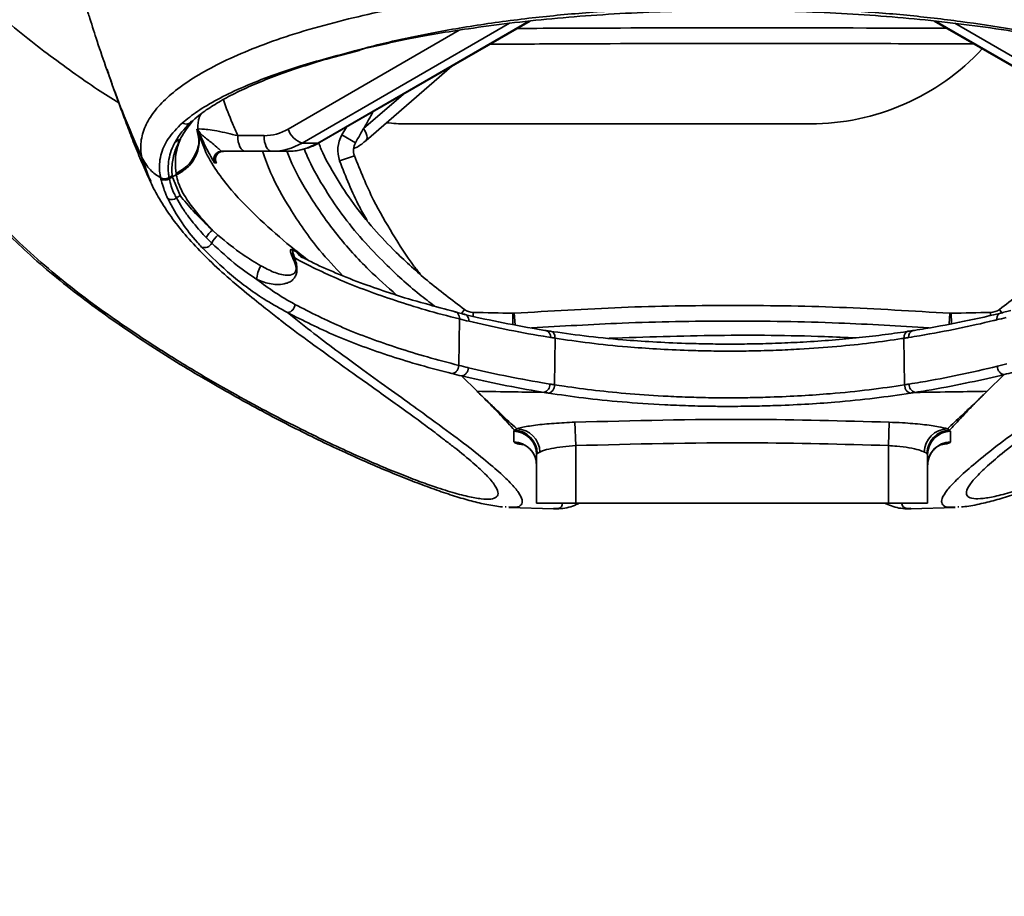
# Model space of a CAD drawing. Header units: millimetres. Extents: x 6316 to 18291, y -19059 to -9021.
# Tile 6 of 146: x 10653 to 10779, y -16102 to -15990. Entities that reach past the tile are written whole.
import ezdxf

# ---------------------------------------------------------------- set-up
doc = ezdxf.new("R2010")
doc.units = ezdxf.units.MM
doc.header["$LTSCALE"] = 10
doc.header["$PDSIZE"] = -1
doc.linetypes.add('CENTER', pattern=[50.8, 31.75, -6.35, 6.35, -6.35])
doc.layers.get('Defpoints').update_dxf_attribs({"true_color": 0x5e5e5e})
doc.layers.add('中心线层', color=1, linetype='CENTER')
doc.dimstyles.new('ISO-25', dxfattribs={"dimscale": 20, "dimtxt": 4, "dimasz": 3.05, "dimexe": 3, "dimexo": 0.625, "dimtad": 1, "dimdec": 0, "dimtxsty": 'Standard', "dimcen": 2.5, "dimclrd": 1, "dimclre": 1, "dimclrt": 4, "dimadec": 1, "dimazin": 2, "dimtfac": 1, "dimtdec": 0, "dimtmove": 0, "dimatfit": 0, "dimfxl": 1, "dimarcsym": 0})

# ---------------------------------------------------------------- blocks, each defined once
blk = doc.blocks.new('*D145')
at = {"layer": 'Defpoints', "color": 0, "linetype": 'ByBlock', "lineweight": 20, "transparency": 16777216}
for p in [(10584.24, -15808.37), (11013.17, -16065.33)]:
    blk.add_point(p, dxfattribs=at)
at = {"layer": '中心线层', "color": 1, "linetype": 'ByBlock', "lineweight": -2, "transparency": 16777216}
for p, q in [((10584.24, -15808.37), (11013.17, -16065.33)), ((11065.49, -16096.68), (11477.26, -16343.36))]:
    blk.add_line(p, q, dxfattribs=at)
at = {"layer": '中心线层', "color": 1, "linetype": 'ByBlock', "lineweight": 20, "transparency": 16777216}
blk.add_solid([(11070.72, -16087.96), (11060.27, -16105.4), (11013.17, -16065.33)], dxfattribs=at)
at = {"layer": '中心线层', "color": 4, "linetype": 'ByBlock', "lineweight": 20, "transparency": 16777216, "insert": (11399.48, -16235.04), "char_height": 80, "attachment_point": 5, "rotation": 329.0753}
blk.add_mtext('R500', dxfattribs=at)

msp = doc.modelspace()

# ---------------------------------------------------------------- linework, layer by layer
at = {"color": 7, "linetype": 'Continuous', "lineweight": 35}
for p, q in [((10715.79, -15990.5), (10689.25, -16005.82)), ((10691.25, -16005.82), (10718.24, -15990.24)), ((10691.48, -16005.76), (10718.4, -15990.22)), ((10770.09, -15990.22), (10797.01, -16005.76)), ((10770.25, -15990.24), (10797.24, -16005.82)), ((10799.24, -16005.82), (10772.73, -15990.51)), ((10687.48, -16004.03), (10709.35, -15991.4)), ((10693.32, -15994.82), (10696.25, -15994.05)), ((10695.96, -15994.04), (10696.45, -15993.93)), ((10696.23, -15994.06), (10696.67, -15993.94)), ((10697.43, -16005.49), (10708.38, -15996)), ((10697.12, -16003.97), (10702.21, -15999.56)), ((10675.77, -16004.03), (10675.91, -16004.7)), ((10675.9, -16004.17), (10675.85, -16004.01)), ((10694.34, -16004.78), (10694.91, -16003.78)), ((10754.24, -16003.37), (10702.53, -16003.37)), ((10681.01, -16004.87), (10684.38, -16004.87)), ((10689.25, -16005.82), (10691.25, -16005.82)), ((10696.08, -16005.77), (10694.34, -16004.78)), ((10685.38, -16006.87), (10682.01, -16006.87)), ((10687.38, -16006.87), (10685.38, -16006.87)), ((10668.75, -16007.65), (10668.75, -16007.65)), ((10694.04, -16008.1), (10695.93, -16007.43)), ((10669.94, -16010.74), (10669.72, -16010.34)), ((10671.19, -16010.39), (10671.16, -16010.26)), ((10671.19, -16010.42), (10671.19, -16010.39)), ((10672.63, -16010), (10672.23, -16010.22)), ((10672.25, -16010.35), (10672.23, -16010.22)), ((10672.65, -16010.13), (10672.25, -16010.35)), ((10672.26, -16010.39), (10672.25, -16010.35)), ((10673.16, -16009.9), (10672.65, -16010.13)), ((10672.66, -16010.17), (10673.64, -16012.52)), ((10677.77, -16016.94), (10678.47, -16017.58)), ((10689.54, -16020.57), (10689.41, -16020.51)), ((10709.64, -16027.61), (10710.02, -16027.09)), ((10778.43, -16027.08), (10778.72, -16027.48)), ((10779.88, -16027.21), (10778.67, -16027.51)), ((10709.39, -16028.3), (10709.29, -16034.24)), ((10709.77, -16027.67), (10709.99, -16027.71)), ((10711.13, -16027.95), (10711.14, -16027.47)), ((10716.18, -16029.01), (10716.21, -16027.58)), ((10716.5, -16029.07), (10716.39, -16027.58)), ((10772, -16028.96), (10772.1, -16027.58)), ((10772.31, -16028.9), (10772.28, -16027.58)), ((10777.31, -16027.82), (10777.3, -16027.47)), ((10778.89, -16027.5), (10778.67, -16027.53)), ((10721.03, -16029.85), (10720.44, -16029.76)), ((10767.38, -16029.76), (10766.8, -16029.86)), ((10721.61, -16030.76), (10721.54, -16036.71)), ((10766.23, -16030.77), (10766.3, -16036.72)), ((10778.17, -16034.36), (10779.39, -16034.06)), ((10711.64, -16037.55), (10709.64, -16035.59)), ((10776.85, -16037.55), (10779.03, -16035.41)), ((10716.42, -16042.53), (10716.7, -16042.34)), ((10724.24, -16044.49), (10724.14, -16041.5)), ((10764.24, -16044.49), (10764.35, -16041.5)), ((10716.31, -16042.65), (10716.42, -16042.53)), ((10772.06, -16042.53), (10772.18, -16042.65)), ((10724.24, -16044.49), (10724.24, -16051.87)), ((10764.24, -16051.87), (10764.24, -16044.49)), ((10719.32, -16045.51), (10719.24, -16045.64)), ((10719.24, -16051.87), (10719.24, -16045.64)), ((10719.65, -16045.32), (10719.32, -16045.51)), ((10769.24, -16045.64), (10769.17, -16045.51)), ((10769.24, -16045.64), (10769.24, -16051.87)), ((10715.33, -16052.34), (10715.22, -16052.33)), ((10715.67, -16052.4), (10721.43, -16052.57)), ((10716, -16052.35), (10715.68, -16052.34)), ((10724.24, -16051.87), (10719.24, -16051.87)), ((10724.24, -16051.87), (10764.24, -16051.87)), ((10724.53, -16051.96), (10724.7, -16051.87)), ((10763.75, -16051.87), (10763.93, -16051.95)), ((10763.96, -16051.89), (10763.95, -16051.88)), ((10769.24, -16051.87), (10764.24, -16051.87)), ((10767.1, -16052.57), (10772.76, -16052.4)), ((10772.76, -16052.35), (10772.45, -16052.35)), ((10773.23, -16052.33), (10773.11, -16052.34)), ((10721.41, -16052.55), (10721.43, -16052.55))]:
    msp.add_line(p, q, dxfattribs=at)
at = {"color": 7, "linetype": 'Continuous', "lineweight": 35, "flags": 128}
for points in [[(10697.43, -16005.49), (10697.46, -16005.45), (10697.54, -16005.3), (10697.56, -16005.11), (10697.53, -16004.86), (10697.44, -16004.59), (10697.3, -16004.29), (10697.12, -16003.97)], [(10681.01, -16004.87), (10681.03, -16005.26), (10681.09, -16005.64), (10681.18, -16005.99), (10681.3, -16006.29), (10681.45, -16006.54), (10681.63, -16006.72), (10681.81, -16006.84), (10682.01, -16006.87)], [(10684.38, -16004.87), (10684.4, -16005.26), (10684.45, -16005.64), (10684.55, -16005.99), (10684.67, -16006.29), (10684.82, -16006.54), (10685, -16006.72), (10685.18, -16006.84), (10685.38, -16006.87)], [(10691.25, -16005.82), (10691.43, -16005.78), (10691.48, -16005.76)], [(10669.72, -16010.34), (10669.7, -16010.31), (10668.75, -16007.65), (10668.75, -16007.65), (10668.75, -16007.65)], [(10720.29, -16029.76), (10720.43, -16029.76), (10720.44, -16029.76)], [(10767.56, -16029.76), (10767.41, -16029.77), (10767.38, -16029.77)]]:
    msp.add_lwpolyline(points, dxfattribs=at)
at = {"color": 7, "linetype": 'Continuous', "lineweight": 35}
for centre, radius, start, end in [((10696.11, -15993.62), 0.449, 251.0606, 285.4631), ((10754.24, -15973.37), 30, 270, 317.1642), ((10674.39, -16002.47), 0.917, 239.0013, 327.2846), ((10702.53, -15983.37), 20, 262.8703, 270), ((10684.36, -15998.69), 6.19, 270.2035, 300.2919), ((10690.08, -16003.22), 2.73, 197.2946, 252.2469), ((10674.82, -16007.74), 2.69, 115.1492, 134.5932), ((10685.35, -15999.14), 7.73, 270.2035, 300.2919), ((10687.35, -15999.14), 7.73, 270.2035, 300.2919), ((10697.82, -16006.76), 4, 150.3137, 199.504), ((10697.82, -16006.76), 2, 150.3137, 199.504), ((10679.16, -16007.87), 1, 90.0407, 208.3351), ((10678.94, -16007.87), 0.999, 90.0054, 136.1875), ((10678.94, -16007.87), 1, 136.1909, 207.9856), ((10671.69, -16009.52), 1.03, 241.0754, 303.123), ((10673.9, -16012.99), 3.08, 113.7758, 122.1549), ((10672.55, -16012.01), 1.03, 242.3951, 307.2471), ((10675.13, -16015.3), 3.15, 118.2285, 128.5643), ((10679.78, -16019.43), 3.2, 128.881, 151.1619), ((10680.57, -16020), 3.2, 130.9469, 154.2633), ((10676.77, -16018.15), 1.03, 249.0762, 333.6089), ((10689.7, -16021), 1.47, 160.329, 176.2881), ((10686.64, -16023.24), 3.17, 147.0769, 180.6733), ((10687.28, -16026.44), 1.05, 275.3173, 359.4285), ((10711.19, -16025.47), 2, 234.12, 268.5591), ((10777.25, -16025.47), 2, 271.4389, 306.1109), ((10744.26, -14710.88), 1317, 268.55911, 268.77951), ((10716.25, -16025.58), 2, 268.7795, 274.0909), ((10772.24, -16025.58), 2, 265.9092, 271.2205), ((10744.23, -14710.88), 1317, 271.22049, 271.43888), ((10720.17, -16030.58), 0.863, 353.978, 71.6734), ((10767.68, -16030.59), 0.869, 110.092, 185.8818), ((10719.93, -16036.69), 1.02, 284.4097, 4.2426), ((10767.91, -16036.7), 1.02, 175.7182, 255.5049), ((10716.62, -16045.38), 3.04, 1.1075, 88.4093), ((10771.87, -16045.38), 3.04, 91.591, 178.8925), ((10716.25, -16045.65), 2.99, 0.1268, 88.9282), ((10716.29, -16045.55), 3.03, 0.7653, 87.4433), ((10772.2, -16045.55), 3.03, 92.5569, 179.2347), ((10772.24, -16045.65), 2.99, 91.0718, 179.8732), ((10716.25, -16047.01), 2.99, 0.1031, 88.7828), ((10772.24, -16047.01), 2.99, 91.2172, 179.8969)]:
    msp.add_arc(centre, radius, start, end, dxfattribs=at)
for points, knots in [([(10657.34, -15972.06), (10657.6, -15973.24), (10658.05, -15975.34), (10658.72, -15978.08), (10659.26, -15980.19), (10659.74, -15981.97), (10660.22, -15983.68), (10660.7, -15985.35), (10661.17, -15986.91), (10661.64, -15988.41), (10662.27, -15990.43), (10663.13, -15993.15), (10663.86, -15995.24), (10664.28, -15996.44)], [0, 0, 0, 0, 0.138155, 0.245171, 0.32146, 0.387835, 0.455942, 0.524086, 0.58616, 0.641754, 0.703385, 0.828994, 1, 1, 1, 1]), ([(10668.75, -16007.65), (10668.75, -16007.65), (10668.61, -16006.99), (10668.54, -16005.66), (10669.09, -16003.71), (10670.23, -16001.82), (10671.92, -16000), (10674.2, -15998.19), (10677.05, -15996.44), (10680.43, -15994.77), (10684.34, -15993.17), (10688.83, -15991.65), (10693.72, -15990.28), (10698.89, -15989.07), (10704.31, -15988.01), (10710.14, -15987.08), (10716.12, -15986.31), (10722.12, -15985.71), (10728.12, -15985.26), (10734.31, -15984.96), (10739.79, -15984.82), (10745.16, -15984.78), (10750.41, -15984.84), (10756.39, -15985.05), (10762.35, -15985.4), (10768.15, -15985.87), (10773.71, -15986.47), (10779.05, -15987.19), (10784.19, -15988.02), (10789.11, -15988.98), (10793.72, -15990.03), (10798.05, -15991.18), (10802.04, -15992.44), (10805.73, -15993.79), (10809.05, -15995.23), (10811.99, -15996.76), (10814.49, -15998.35), (10816.62, -16000.05), (10818.28, -16001.85), (10819.42, -16003.76), (10819.95, -16005.69), (10819.88, -16007), (10819.74, -16007.65), (10819.74, -16007.65)], [0, 0, 0, 0, 0, 0.029592, 0.059412, 0.08694, 0.114468, 0.142765, 0.17106, 0.198662, 0.226263, 0.254762, 0.283258, 0.309119, 0.334979, 0.361703, 0.388427, 0.41244, 0.436453, 0.461214, 0.485974, 0.500751, 0.524009, 0.547266, 0.571207, 0.595148, 0.618175, 0.641201, 0.664854, 0.688507, 0.712122, 0.735738, 0.759954, 0.784171, 0.809129, 0.834088, 0.859655, 0.885223, 0.913505, 0.941788, 0.970894, 1, 1, 1, 1, 1]), ([(10665.8, -16000.68), (10664.91, -16000.13), (10663.02, -15998.94), (10659.92, -15996.79), (10656.62, -15994.38), (10653.29, -15991.77), (10649.91, -15989), (10647.76, -15987.1), (10646.67, -15986.13)], [0, 0, 0, 0, 0.149238, 0.31627, 0.481256, 0.649001, 0.821313, 1, 1, 1, 1]), ([(10792.52, -15994.04), (10790.42, -15993.49), (10786.52, -15992.48), (10780.05, -15991.24), (10773.53, -15990.24), (10766.62, -15989.44), (10759.4, -15988.87), (10751.96, -15988.51), (10745.76, -15988.41), (10739.48, -15988.45), (10733.13, -15988.64), (10725.52, -15989.12), (10717.98, -15989.85), (10710.63, -15990.86), (10703.61, -15992.14), (10698.84, -15993.25), (10696.41, -15993.92), (10695.96, -15994.04)], [0, 0, 0, 0, 0.080479, 0.149719, 0.219161, 0.288387, 0.35829, 0.428417, 0.498315, 0.53118, 0.603413, 0.675897, 0.748137, 0.826132, 0.90443, 0.98245, 1, 1, 1, 1]), ([(10696.45, -15993.93), (10698.55, -15993.44), (10702.93, -15992.42), (10709.53, -15991.31), (10715.73, -15990.48), (10721.23, -15989.89), (10726.94, -15989.43), (10732.81, -15989.1), (10738.72, -15988.9), (10744.7, -15988.84), (10750.74, -15988.92), (10756.74, -15989.15), (10762.59, -15989.5), (10768.32, -15989.99), (10773.93, -15990.62), (10779.96, -15991.47), (10786.08, -15992.53), (10790.02, -15993.46), (10791.9, -15993.9)], [0, 0, 0, 0, 0.078835, 0.16499, 0.220843, 0.276695, 0.334129, 0.391562, 0.448117, 0.504672, 0.562914, 0.621157, 0.677895, 0.734634, 0.793039, 0.851444, 0.929103, 1, 1, 1, 1]), ([(10716.76, -15991.17), (10718.98, -15991.15), (10728.18, -15991.1), (10746.48, -15991.09), (10762.55, -15991.11), (10771.65, -15991.12)], [0, 0, 0, 0, 0.121347, 0.5028, 1, 1, 1, 1]), ([(10775.12, -15993.12), (10764.87, -15993.11), (10747.63, -15993.09), (10727.01, -15993.1), (10716.65, -15993.17), (10713.26, -15993.19)], [0, 0, 0, 0, 0.4972675, 0.835698, 1, 1, 1, 1]), ([(10673.92, -16003.26), (10674.54, -16002.75), (10675.82, -16001.73), (10678.34, -16000.24), (10681.35, -15998.77), (10684.88, -15997.34), (10689.59, -15995.72), (10693.56, -15994.68), (10695.96, -15994.04)], [0, 0, 0, 0, 0.146843, 0.298134, 0.449424, 0.605108, 0.760789, 1, 1, 1, 1]), ([(10675.09, -16003.12), (10675.39, -16002.85), (10676.11, -16002.19), (10677.61, -16001.16), (10679.53, -16000.02), (10681.75, -15998.91), (10684.24, -15997.84), (10686.98, -15996.79), (10689.99, -15995.8), (10692.12, -15995.14), (10693.3, -15994.83), (10693.32, -15994.82)], [0, 0, 0, 0, 0.090926, 0.221185, 0.351192, 0.481056, 0.610719, 0.740011, 0.868106, 0.997218, 1, 1, 1, 1]), ([(10664.24, -15996.33), (10664.42, -15996.83), (10664.77, -15997.82), (10665.4, -15999.58), (10666.1, -16001.51), (10666.88, -16003.62), (10667.77, -16005.91), (10668.77, -16008.36), (10669.49, -16009.96), (10669.86, -16010.78)], [0, 0, 0, 0, 0.152823, 0.30009, 0.44174, 0.579044, 0.715003, 0.854529, 1, 1, 1, 1]), ([(10668.75, -16007.65), (10667.4, -16004.54), (10665.79, -16000.85), (10664.52, -15997.03), (10664.32, -15996.42)], [0, 0, 0, 0, 0.840787, 1, 1, 1, 1]), ([(10679.18, -16000.27), (10679.55, -16001.29), (10680.11, -16002.86), (10680.78, -16004.36), (10681.01, -16004.87)], [0, 0, 0, 0, 0.657222, 1, 1, 1, 1]), ([(10698.34, -16001.8), (10697.95, -16002.49), (10697.2, -16003.81), (10696.44, -16005.13), (10696.08, -16005.77)], [0, 0, 0, 0, 0.517433, 1, 1, 1, 1]), ([(10671.16, -16010.26), (10671.12, -16010.06), (10670.93, -16009.09), (10671.05, -16007.41), (10671.96, -16005.24), (10673.26, -16003.92), (10673.92, -16003.26)], [0, 0, 0, 0, 0.079575, 0.398294, 0.697407, 1, 1, 1, 1]), ([(10672.93, -16005.83), (10673.03, -16005.64), (10673.56, -16004.67), (10674.45, -16003.73), (10675.16, -16002.97)], [0, 0, 0, 0, 0.194544, 1, 1, 1, 1]), ([(10675.27, -16002.96), (10674.7, -16003.7), (10674.1, -16004.48), (10673.7, -16005.26), (10673.68, -16005.31)], [0, 0, 0, 0, 0.938924, 1, 1, 1, 1]), ([(10676.02, -16004.68), (10675.99, -16004.48), (10675.9, -16003.91), (10675.92, -16003.27), (10676.02, -16002.75), (10676.12, -16002.44), (10676.29, -16002.17), (10676.35, -16002.08)], [0, 0, 0, 0, 0.148563, 0.423911, 0.701759, 0.891239, 1, 1, 1, 1]), ([(10673.16, -16009.9), (10673.72, -16009.57), (10674.82, -16008.91), (10675.83, -16007.28), (10676.22, -16005.6), (10675.93, -16004.6), (10675.81, -16004.19)], [0, 0, 0, 0, 0.270139, 0.540278, 0.810417, 1, 1, 1, 1]), ([(10675.91, -16004.1), (10675.92, -16004.08), (10675.96, -16004.02), (10676.39, -16004.01), (10676.9, -16004.06), (10677.54, -16004.14), (10678.4, -16004.27), (10679.75, -16004.55), (10680.58, -16004.76), (10681.01, -16004.87)], [0, 0, 0, 0, 0.113374, 0.251431, 0.399087, 0.403829, 0.582656, 0.787474, 1, 1, 1, 1]), ([(10678.06, -16008.34), (10678.03, -16008.31), (10677.97, -16008.25), (10677.64, -16007.7), (10677.13, -16006.73), (10676.49, -16005.4), (10676.09, -16004.5), (10675.91, -16004.1), (10675.91, -16004.1)], [0, 0, 0, 0, 0.139634, 0.279411, 0.502318, 0.750907, 0.998429, 1, 1, 1, 1]), ([(10675.91, -16004.1), (10675.91, -16004.1), (10675.93, -16004.14), (10675.96, -16004.21), (10676.05, -16004.35), (10676.24, -16004.6), (10676.75, -16005.07), (10677.65, -16005.73), (10678.44, -16006.42), (10678.75, -16006.71), (10678.89, -16006.84), (10678.92, -16006.86), (10678.94, -16006.87)], [0, 0, 0, 0, 0.0018152, 0.0409209, 0.0799491, 0.1573445, 0.306422, 0.5848072, 0.7871926, 0.8968467, 0.9083422, 1, 1, 1, 1]), ([(10672.23, -16010.22), (10672.2, -16010.02), (10672.11, -16009.45), (10672.11, -16008.48), (10672.31, -16007.33), (10672.62, -16006.45), (10672.87, -16005.95), (10672.93, -16005.83)], [0, 0, 0, 0, 0.130597, 0.391855, 0.653115, 0.914378, 1, 1, 1, 1]), ([(10673.68, -16005.31), (10673.67, -16005.32), (10673.43, -16005.77), (10673.05, -16006.6), (10672.74, -16007.71), (10672.6, -16008.68), (10672.58, -16009.42), (10672.62, -16009.86), (10672.63, -16010)], [0, 0, 0, 0, 0.007953, 0.283947, 0.525511, 0.713588, 0.910494, 1, 1, 1, 1]), ([(10673.13, -16009.7), (10673.05, -16008.77), (10672.94, -16007.3), (10673.48, -16005.84), (10673.68, -16005.31)], [0, 0, 0, 0, 0.629589, 1, 1, 1, 1]), ([(10675.91, -16004.7), (10675.96, -16004.88), (10676.16, -16005.65), (10675.77, -16007.08), (10674.78, -16008.71), (10673.68, -16009.37), (10673.13, -16009.7)], [0, 0, 0, 0, 0.091083, 0.394055, 0.697028, 1, 1, 1, 1]), ([(10676.22, -16005.24), (10676.18, -16005.16), (10676.12, -16004.98), (10676.05, -16004.74), (10676.01, -16004.61)], [0, 0, 0, 0, 0.452741, 1, 1, 1, 1]), ([(10676.15, -16004.91), (10676.36, -16005.5), (10676.9, -16007.12), (10678.25, -16009.35), (10680.56, -16012.36), (10683.88, -16015.68), (10687.26, -16018.63), (10689.23, -16020.2), (10689.95, -16020.76)], [0, 0, 0, 0, 0.086479, 0.235196, 0.383863, 0.623162, 0.864241, 1, 1, 1, 1]), ([(10687.38, -16006.87), (10687.7, -16006.86), (10688.55, -16006.83), (10689.88, -16006.52), (10690.91, -16006.08), (10691.42, -16005.8), (10691.48, -16005.76)], [0, 0, 0, 0, 0.225069, 0.596868, 0.952575, 1, 1, 1, 1]), ([(10695.83, -16006.53), (10695.98, -16006.46), (10696.56, -16006.21), (10697.06, -16005.8), (10697.43, -16005.49)], [0, 0, 0, 0, 0.254739, 1, 1, 1, 1]), ([(10778.43, -16027.08), (10780.04, -16025.86), (10783.8, -16023.02), (10788.25, -16018.84), (10791.82, -16014.74), (10794.18, -16011.47), (10795.95, -16008.49), (10796.82, -16006.58), (10797.17, -16005.84)], [0, 0, 0, 0, 0.211744, 0.493369, 0.637056, 0.780682, 0.914363, 1, 1, 1, 1]), ([(10643.74, -16006.46), (10643.79, -16006.6), (10644.19, -16007.7), (10645.64, -16009.95), (10647.91, -16013.06), (10650.62, -16016.13), (10654.99, -16020.46), (10661.08, -16025.44), (10667.91, -16030.2), (10673.67, -16033.86), (10678.54, -16036.74), (10683.05, -16039.25), (10687.22, -16041.44), (10691.04, -16043.35), (10694.54, -16045.01), (10697.73, -16046.44), (10700.62, -16047.66), (10703.21, -16048.69), (10705.81, -16049.65), (10708.29, -16050.45), (10710.51, -16051.04), (10712.23, -16051.34), (10713.48, -16051.37), (10714.22, -16051.1), (10714.39, -16050.51), (10713.97, -16049.59), (10712.93, -16048.35), (10711.18, -16046.73), (10709.38, -16045.22), (10707.87, -16044.08), (10707.45, -16043.76)], [0, 0, 0, 0, 0.002669, 0.020321, 0.038021, 0.055737, 0.073415, 0.118184, 0.162956, 0.196583, 0.230212, 0.26394, 0.29767, 0.331272, 0.364876, 0.398535, 0.432195, 0.46579, 0.499396, 0.545529, 0.591661, 0.637881, 0.684101, 0.733611, 0.783146, 0.832656, 0.882195, 0.931707, 0.981256, 1, 1, 1, 1]), ([(10678.19, -16008.08), (10678.19, -16008.09), (10678.2, -16008.1), (10678.18, -16008.04), (10678.16, -16007.93), (10678.16, -16007.73), (10678.23, -16007.47), (10678.41, -16007.18), (10678.7, -16006.96), (10678.99, -16006.87), (10679.16, -16006.88), (10679.21, -16006.89)], [0, 0, 0, 0, 0.076229, 0.155706, 0.224661, 0.317023, 0.451692, 0.602938, 0.765985, 0.934787, 1, 1, 1, 1]), ([(10682.01, -16006.87), (10681.38, -16006.87), (10680.4, -16006.87), (10679.32, -16006.87), (10678.94, -16006.87)], [0, 0, 0, 0, 0.643828, 1, 1, 1, 1]), ([(10694.46, -16022.78), (10693.45, -16021.71), (10690.91, -16019.04), (10687.85, -16014.58), (10685.43, -16010.31), (10684.5, -16007.79), (10684.17, -16006.87)], [0, 0, 0, 0, 0.23124, 0.577942, 0.847026, 1, 1, 1, 1]), ([(10687.33, -16006.92), (10687.44, -16007.21), (10688.22, -16009.18), (10690.26, -16012.8), (10693.63, -16017.58), (10697.42, -16021.8), (10700.13, -16024.19), (10701.33, -16025.25)], [0, 0, 0, 0, 0.04057, 0.272461, 0.533354, 0.794491, 1, 1, 1, 1]), ([(10706.23, -16026.68), (10705.56, -16026.17), (10703.33, -16024.48), (10700.24, -16021.64), (10696.95, -16018.21), (10694.25, -16014.92), (10691.91, -16011.33), (10690.3, -16008.52), (10689.64, -16006.87), (10689.52, -16006.55)], [0, 0, 0, 0, 0.095216, 0.316865, 0.475689, 0.634462, 0.798181, 0.961951, 1, 1, 1, 1]), ([(10691.39, -16005.86), (10691.49, -16006.11), (10692.09, -16007.62), (10693.56, -16010.2), (10695.77, -16013.61), (10698.38, -16016.81), (10701.53, -16020.11), (10705.38, -16023.6), (10708.41, -16025.88), (10710.02, -16027.09)], [0, 0, 0, 0, 0.028861, 0.169631, 0.310356, 0.455836, 0.601369, 0.789326, 1, 1, 1, 1]), ([(10780.74, -16043.98), (10780.43, -16044.21), (10779.03, -16045.27), (10777.33, -16046.7), (10775.58, -16048.32), (10774.54, -16049.56), (10774.12, -16050.46), (10774.29, -16051.05), (10775.03, -16051.32), (10776.29, -16051.29), (10778.03, -16050.98), (10780.27, -16050.37), (10783.02, -16049.47), (10786.28, -16048.25), (10790.06, -16046.68), (10794.39, -16044.74), (10798.96, -16042.53), (10803.66, -16040.11), (10808.37, -16037.54), (10813.48, -16034.56), (10819.02, -16031.12), (10824.92, -16027.1), (10830.22, -16023.05), (10834.85, -16019.01), (10838.57, -16015.31), (10841.76, -16011.47), (10843.83, -16008.62), (10844.38, -16007.2), (10844.46, -16006.99)], [0, 0, 0, 0, 0.014094, 0.064005, 0.113958, 0.163869, 0.21381, 0.26372, 0.313656, 0.360492, 0.407327, 0.454251, 0.501174, 0.547486, 0.593824, 0.640136, 0.686483, 0.723023, 0.759567, 0.796104, 0.832664, 0.869233, 0.90579, 0.928321, 0.950915, 0.973479, 0.99596, 1, 1, 1, 1]), ([(10644.42, -16007.79), (10644.54, -16008.04), (10644.98, -16008.99), (10646.07, -16010.75), (10647.51, -16012.73), (10649.33, -16014.98), (10651.64, -16017.48), (10654.59, -16020.3), (10657.93, -16023.15), (10661.48, -16025.91), (10665.01, -16028.46), (10668.62, -16030.93), (10672.3, -16033.29), (10676, -16035.53), (10679.52, -16037.56), (10682.98, -16039.48), (10686.39, -16041.29), (10689.73, -16042.99), (10692.92, -16044.54), (10695.96, -16045.93), (10698.83, -16047.19), (10701.51, -16048.3), (10704.08, -16049.32), (10706.52, -16050.21), (10708.81, -16050.98), (10710.94, -16051.6), (10712.96, -16052.09), (10714.22, -16052.25), (10714.87, -16052.34)], [0, 0, 0, 0, 0.0057833, 0.0218099, 0.0386151, 0.0546835, 0.0799151, 0.1072455, 0.1376101, 0.1707838, 0.2036871, 0.2372207, 0.2752266, 0.3138011, 0.3527365, 0.3919056, 0.4349319, 0.4788739, 0.5238313, 0.5698519, 0.6169688, 0.6651878, 0.7146747, 0.7676904, 0.8219887, 0.8780677, 0.9368396, 1, 1, 1, 1]), ([(10671.16, -16010.26), (10670.69, -16009.95), (10669.67, -16009.27), (10669.07, -16008.22), (10668.75, -16007.65)], [0, 0, 0, 0, 0.4577648, 1, 1, 1, 1]), ([(10678.28, -16008.35), (10678.25, -16008.35), (10678.17, -16008.35), (10678.1, -16008.34), (10678.06, -16008.34)], [0, 0, 0, 0, 0.367407, 1, 1, 1, 1]), ([(10678.2, -16008.08), (10678.24, -16008.2), (10678.3, -16008.34), (10678.28, -16008.35), (10678.28, -16008.35)], [0, 0, 0, 0, 0.7930884, 1, 1, 1, 1]), ([(10697.59, -16015.75), (10697.26, -16015.18), (10695.85, -16012.74), (10694.83, -16010.11), (10694.04, -16008.1)], [0, 0, 0, 0, 0.234309, 1, 1, 1, 1]), ([(10695.93, -16007.43), (10696.7, -16009.35), (10698.09, -16012.8), (10700.81, -16017.43), (10702.81, -16020.62), (10704.13, -16022.27), (10704.42, -16022.63)], [0, 0, 0, 0, 0.354789, 0.637332, 0.919962, 1, 1, 1, 1]), ([(10773.58, -16052.33), (10773.72, -16052.32), (10774.53, -16052.25), (10776, -16051.96), (10778.08, -16051.44), (10780.3, -16050.76), (10782.73, -16049.92), (10785.34, -16048.93), (10788.07, -16047.83), (10790.94, -16046.61), (10794.08, -16045.2), (10797.36, -16043.63), (10800.81, -16041.91), (10804.42, -16040.02), (10808, -16038.06), (10811.64, -16035.97), (10815.34, -16033.76), (10819.26, -16031.27), (10823.02, -16028.72), (10826.67, -16026.1), (10830.29, -16023.32), (10833.8, -16020.34), (10836.92, -16017.34), (10839.45, -16014.59), (10841.57, -16011.93), (10843.11, -16009.68), (10843.85, -16008.27), (10844.12, -16007.76)], [0, 0, 0, 0, 0.0133474, 0.0790355, 0.1371109, 0.1918285, 0.2498303, 0.3053959, 0.3537024, 0.4050306, 0.4540901, 0.5019389, 0.548582, 0.594049, 0.6383878, 0.676102, 0.7159395, 0.7554332, 0.7943754, 0.8253203, 0.8578595, 0.8925994, 0.9214059, 0.9460861, 0.9683539, 0.9884859, 1, 1, 1, 1]), ([(10669.69, -16010.33), (10669.79, -16010.57), (10670.19, -16011.56), (10671.2, -16013.34), (10672.7, -16015.59), (10674.58, -16017.91), (10676.81, -16020.29), (10679.42, -16022.73), (10682.1, -16024.99), (10684.44, -16026.86), (10685.75, -16027.88), (10686.32, -16028.33)], [0, 0, 0, 0, 0.029181, 0.120336, 0.22206, 0.33392, 0.458715, 0.599331, 0.756275, 0.893215, 1, 1, 1, 1]), ([(10672.23, -16010.22), (10672.18, -16010.24), (10672.04, -16010.33), (10671.77, -16010.4), (10671.45, -16010.39), (10671.25, -16010.3), (10671.16, -16010.26)], [0, 0, 0, 0, 0.146285, 0.430857, 0.715428, 1, 1, 1, 1]), ([(10672.25, -16010.35), (10672.2, -16010.38), (10672.05, -16010.47), (10671.76, -16010.53), (10671.51, -16010.51), (10671.32, -16010.46), (10671.24, -16010.42), (10671.19, -16010.39)], [0, 0, 0, 0, 0.16385, 0.463062, 0.762274, 0.828586, 1, 1, 1, 1]), ([(10672.07, -16012.92), (10671.98, -16012.73), (10671.6, -16011.88), (10671.37, -16011.05), (10671.19, -16010.42)], [0, 0, 0, 0, 0.233068, 1, 1, 1, 1]), ([(10673.17, -16012.83), (10673.07, -16012.64), (10672.81, -16012.15), (10672.49, -16011.33), (10672.33, -16010.7), (10672.26, -16010.39)], [0, 0, 0, 0, 0.234079, 0.616789, 1, 1, 1, 1]), ([(10672.63, -16010), (10672.64, -16010.04), (10672.64, -16010.09), (10672.65, -16010.13), (10672.65, -16010.13)], [0, 0, 0, 0, 0.9998648, 1, 1, 1, 1]), ([(10672.65, -16010.13), (10672.65, -16010.13), (10672.65, -16010.15), (10672.65, -16010.16), (10672.66, -16010.17)], [0, 0, 0, 0, 0.0004428, 1, 1, 1, 1]), ([(10673.16, -16009.9), (10673.16, -16009.9), (10673.15, -16009.83), (10673.14, -16009.77), (10673.13, -16009.7)], [0, 0, 0, 0, 0.000092, 1, 1, 1, 1]), ([(10677.77, -16016.94), (10676.76, -16015.83), (10675.23, -16014.17), (10673.74, -16011.84), (10673.28, -16010.58), (10673.16, -16009.9), (10673.16, -16009.9)], [0, 0, 0, 0, 0.498349, 0.749274, 0.999998, 1, 1, 1, 1]), ([(10676.4, -16019.11), (10676.22, -16018.91), (10675.3, -16017.91), (10673.65, -16015.87), (10672.63, -16013.97), (10672.07, -16012.92)], [0, 0, 0, 0, 0.10145, 0.507343, 1, 1, 1, 1]), ([(10676.98, -16017.89), (10676.81, -16017.71), (10675.99, -16016.83), (10674.93, -16015.54), (10673.85, -16014.01), (10673.4, -16013.23), (10673.17, -16012.83)], [0, 0, 0, 0, 0.108686, 0.543503, 0.771679, 1, 1, 1, 1]), ([(10673.64, -16012.52), (10674.18, -16013.18), (10675.41, -16014.69), (10676.92, -16016.13), (10677.77, -16016.94)], [0, 0, 0, 0, 0.438722, 1, 1, 1, 1]), ([(10677.69, -16018.61), (10677.51, -16018.43), (10677.28, -16018.2), (10677.04, -16017.95), (10676.98, -16017.89)], [0, 0, 0, 0, 0.723334, 1, 1, 1, 1]), ([(10678.47, -16017.58), (10679.53, -16018.45), (10681.29, -16019.92), (10683.21, -16021.05), (10683.98, -16021.51)], [0, 0, 0, 0, 0.596614, 1, 1, 1, 1]), ([(10687.37, -16027.49), (10686.46, -16026.98), (10683.88, -16025.55), (10680.1, -16022.75), (10677.63, -16020.32), (10676.4, -16019.11)], [0, 0, 0, 0, 0.214464, 0.606644, 1, 1, 1, 1]), ([(10683.47, -16023.27), (10682.63, -16022.69), (10680.56, -16021.26), (10678.76, -16019.6), (10677.69, -16018.61)], [0, 0, 0, 0, 0.404032, 1, 1, 1, 1]), ([(10689.41, -16020.51), (10689.32, -16020.48), (10688.9, -16020.35), (10687.52, -16018.36), (10688.48, -16020.94), (10687.99, -16019.84), (10687.94, -16019.93), (10687.93, -16019.95), (10687.93, -16019.97), (10687.93, -16019.99), (10687.93, -16020.01), (10687.94, -16020.03), (10687.96, -16020.06), (10688, -16020.14), (10688.12, -16020.31), (10688.23, -16020.42), (10688.31, -16020.51)], [0, 0, 0, 0, 0.13042, 0.608396, 0.697858, 0.813748, 0.835971, 0.847104, 0.851911, 0.856774, 0.859611, 0.86245, 0.866455, 0.873972, 0.906492, 1, 1, 1, 1]), ([(10688.22, -16020.91), (10688.17, -16020.79), (10688.08, -16020.59), (10687.96, -16020.29), (10687.87, -16020.05), (10687.82, -16019.92), (10687.79, -16019.81), (10687.77, -16019.74), (10687.75, -16019.63), (10687.75, -16019.46), (10687.83, -16019.4), (10688.09, -16019.45), (10688.64, -16019.82), (10689.25, -16020.31), (10689.58, -16020.57)], [0, 0, 0, 0, 0.043344, 0.075657, 0.091878, 0.103124, 0.108888, 0.124211, 0.12745, 0.159568, 0.2477, 0.340054, 0.64456, 1, 1, 1, 1]), ([(10688.31, -16020.51), (10688.38, -16020.73), (10688.49, -16021.05), (10688.59, -16021.59), (10688.6, -16021.99), (10688.56, -16022.38), (10688.43, -16022.8), (10688.14, -16023.24), (10687.72, -16023.58), (10686.74, -16023.93), (10685.29, -16023.94), (10684.07, -16023.5), (10683.47, -16023.27)], [0, 0, 0, 0, 0.047302, 0.070424, 0.093751, 0.113935, 0.141848, 0.193148, 0.276771, 0.360795, 0.679871, 1, 1, 1, 1]), ([(10683.98, -16021.51), (10684.52, -16021.8), (10685.59, -16022.37), (10687, -16022.76), (10687.95, -16022.71), (10688.33, -16022.39), (10688.44, -16022.17), (10688.47, -16022), (10688.48, -16021.88), (10688.48, -16021.77), (10688.46, -16021.59), (10688.38, -16021.26), (10688.29, -16021.05), (10688.22, -16020.91)], [0, 0, 0, 0, 0.3351705, 0.6716863, 0.8400014, 0.8868853, 0.9091478, 0.9195641, 0.9232872, 0.9318067, 0.9394756, 0.9575401, 1, 1, 1, 1]), ([(10709.39, -16028.3), (10709.39, -16028.3), (10707.88, -16027.93), (10703.67, -16026.8), (10697.42, -16024.73), (10692.05, -16022.47), (10689.19, -16020.97), (10688.31, -16020.51)], [0, 0, 0, 0, 0.000001, 0.176737, 0.513686, 0.850169, 1, 1, 1, 1]), ([(10689.42, -16020.5), (10689.38, -16020.48), (10689.34, -16020.46), (10689.35, -16020.47), (10689.36, -16020.47)], [0, 0, 0, 0, 0.911943, 1, 1, 1, 1]), ([(10700.43, -16024.96), (10699.33, -16024.6), (10696.92, -16023.79), (10693.6, -16022.46), (10691.08, -16021.36), (10689.82, -16020.69), (10689.56, -16020.55)], [0, 0, 0, 0, 0.274302, 0.601063, 0.915403, 1, 1, 1, 1]), ([(10683.47, -16023.27), (10684.23, -16023.83), (10685.77, -16024.97), (10687.46, -16025.95), (10688.33, -16026.45)], [0, 0, 0, 0, 0.491168, 1, 1, 1, 1]), ([(10708.87, -16027.39), (10707.56, -16027.04), (10704.79, -16026.31), (10701.99, -16025.5), (10700.57, -16025.01), (10700.43, -16024.96)], [0, 0, 0, 0, 0.447058, 0.948482, 1, 1, 1, 1]), ([(10688.33, -16026.45), (10690.33, -16027.47), (10694.33, -16029.5), (10700.17, -16031.62), (10705.22, -16033.18), (10707.93, -16033.89), (10709.29, -16034.24)], [0, 0, 0, 0, 0.336785, 0.67341, 0.836584, 1, 1, 1, 1]), ([(10716.39, -16027.58), (10720.96, -16027.3), (10730.1, -16026.73), (10743.97, -16026.51), (10757.98, -16026.71), (10767.39, -16027.29), (10772.1, -16027.58)], [0, 0, 0, 0, 0.246225, 0.492753, 0.746391, 1, 1, 1, 1]), ([(10772.45, -16052.35), (10772.25, -16052.37), (10771.58, -16052.4), (10771.12, -16052.09), (10770.96, -16051.5), (10771.42, -16050.56), (10772.48, -16049.31), (10774.18, -16047.7), (10776.57, -16045.72), (10779.7, -16043.32), (10783.21, -16040.74), (10786.87, -16038.12), (10790.44, -16035.56), (10794.17, -16032.83), (10797.97, -16030), (10800.48, -16027.98), (10801.74, -16026.97)], [0, 0, 0, 0, 0.036763, 0.123724, 0.210685, 0.297661, 0.384637, 0.471656, 0.558673, 0.645787, 0.732897, 0.791115, 0.849343, 0.907556, 0.953778, 1, 1, 1, 1]), ([(10707.45, -16043.76), (10706.82, -16043.28), (10705.17, -16042), (10701.56, -16039.39), (10697.43, -16036.44), (10693.57, -16033.7), (10690.32, -16031.3), (10687.79, -16029.49), (10686.26, -16028.27), (10686.07, -16028.12)], [0, 0, 0, 0, 0.146648, 0.382893, 0.618984, 0.737291, 0.855596, 0.982137, 1, 1, 1, 1]), ([(10708.42, -16035.29), (10707.06, -16034.94), (10704.33, -16034.23), (10699.27, -16032.67), (10693.4, -16030.54), (10689.38, -16028.5), (10687.37, -16027.49)], [0, 0, 0, 0, 0.1632816, 0.3268308, 0.6633831, 1, 1, 1, 1]), ([(10687.37, -16027.49), (10688.52, -16028.4), (10690.8, -16030.22), (10694.39, -16032.89), (10698.04, -16035.56), (10701.6, -16038.11), (10705.26, -16040.74), (10708.77, -16043.32), (10711.9, -16045.72), (10714.28, -16047.7), (10715.98, -16049.3), (10717.03, -16050.56), (10717.49, -16051.49), (10717.32, -16052.09), (10716.86, -16052.4), (10716.2, -16052.36), (10716, -16052.35)], [0, 0, 0, 0, 0.042742, 0.085484, 0.144224, 0.202978, 0.261722, 0.34962, 0.437522, 0.525326, 0.613132, 0.700894, 0.788656, 0.876403, 0.96415, 1, 1, 1, 1]), ([(10709.99, -16027.69), (10709.73, -16027.63), (10709.33, -16027.53), (10708.93, -16027.43), (10708.78, -16027.39)], [0, 0, 0, 0, 0.626325, 1, 1, 1, 1]), ([(10708.86, -16027.42), (10708.87, -16027.43), (10708.98, -16027.44), (10709.16, -16027.61), (10709.36, -16027.92), (10709.38, -16028.17), (10709.39, -16028.3)], [0, 0, 0, 0, 0.023391, 0.348927, 0.674464, 1, 1, 1, 1]), ([(10710.6, -16028.6), (10710.19, -16028.5), (10709.79, -16028.4), (10709.39, -16028.3), (10709.39, -16028.3)], [0, 0, 0, 0, 0.999973, 1, 1, 1, 1]), ([(10709.77, -16027.67), (10709.77, -16027.67), (10709.78, -16027.67), (10711.25, -16028.02), (10714.3, -16028.69), (10717.9, -16029.36), (10719.97, -16029.7), (10720.29, -16029.76), (10720.29, -16029.76)], [0, 0, 0, 0, 0.000003, 0.001621, 0.460198, 0.919268, 0.999997, 1, 1, 1, 1]), ([(10709.99, -16027.71), (10710.02, -16027.71), (10710.17, -16027.72), (10710.37, -16027.9), (10710.56, -16028.21), (10710.59, -16028.47), (10710.6, -16028.6)], [0, 0, 0, 0, 0.099822, 0.399881, 0.699941, 1, 1, 1, 1]), ([(10778.07, -16028.42), (10777.94, -16028.45), (10776.36, -16028.84), (10773.21, -16029.54), (10769.51, -16030.24), (10767.29, -16030.6), (10766.82, -16030.68)], [0, 0, 0, 0, 0.0388074, 0.4628159, 0.8865169, 1, 1, 1, 1]), ([(10767.56, -16029.76), (10767.56, -16029.76), (10768.03, -16029.69), (10770.26, -16029.32), (10774.15, -16028.59), (10777.31, -16027.88), (10778.89, -16027.5), (10778.89, -16027.5)], [0, 0, 0, 0, 0.000003, 0.113788, 0.53782, 0.999997, 1, 1, 1, 1]), ([(10778.67, -16027.53), (10778.64, -16027.54), (10778.5, -16027.55), (10778.29, -16027.73), (10778.1, -16028.04), (10778.08, -16028.29), (10778.07, -16028.42)], [0, 0, 0, 0, 0.09357, 0.395714, 0.697857, 1, 1, 1, 1]), ([(10779.29, -16028.12), (10779.29, -16028.12), (10778.88, -16028.22), (10778.48, -16028.32), (10778.07, -16028.42)], [0, 0, 0, 0, 0.000026, 1, 1, 1, 1]), ([(10721.03, -16030.67), (10720.72, -16030.62), (10718.66, -16030.28), (10715.07, -16029.62), (10712.09, -16028.94), (10710.6, -16028.6)], [0, 0, 0, 0, 0.080516, 0.539195, 1, 1, 1, 1]), ([(10769.45, -16029.44), (10765.6, -16029.21), (10757.08, -16028.69), (10743.98, -16028.51), (10730.87, -16028.71), (10722.46, -16029.23), (10718.6, -16029.46)], [0, 0, 0, 0, 0.227157, 0.503603, 0.771981, 1, 1, 1, 1]), ([(10720.88, -16029.85), (10722.33, -16030.06), (10725.25, -16030.49), (10729.7, -16030.94), (10734.06, -16031.25), (10737.71, -16031.41), (10741.06, -16031.5), (10743.97, -16031.53), (10747.07, -16031.5), (10750.23, -16031.41), (10753.63, -16031.25), (10757.09, -16031.02), (10760.57, -16030.7), (10763.88, -16030.31), (10765.93, -16030.01), (10766.96, -16029.86)], [0, 0, 0, 0, 0.1151142, 0.2313773, 0.313105, 0.3964969, 0.4477867, 0.5003495, 0.5546457, 0.6156389, 0.6781464, 0.7571781, 0.8362997, 0.9181355, 1, 1, 1, 1]), ([(10721.61, -16030.76), (10721.61, -16030.76), (10721.41, -16030.73), (10721.22, -16030.7), (10721.03, -16030.67)], [0, 0, 0, 0, 0.000068, 1, 1, 1, 1]), ([(10766.23, -16030.77), (10766.23, -16030.77), (10766.13, -16030.79), (10764.76, -16031), (10762.02, -16031.38), (10757.71, -16031.84), (10753.61, -16032.14), (10749.91, -16032.31), (10746.91, -16032.4), (10743.98, -16032.43), (10741.23, -16032.4), (10738.05, -16032.32), (10734.53, -16032.15), (10730.29, -16031.85), (10725.93, -16031.39), (10723.01, -16030.98), (10721.61, -16030.76), (10721.61, -16030.76)], [0, 0, 0, 0, 0.0000011, 0.008323, 0.1141874, 0.2201629, 0.3254655, 0.3863734, 0.4471557, 0.499643, 0.5500975, 0.6006331, 0.6828384, 0.7652593, 0.8825508, 0.9999989, 1, 1, 1, 1]), ([(10728.49, -16030.78), (10733.13, -16030.62), (10742.32, -16030.31), (10752.86, -16030.41), (10758.76, -16030.67), (10760.1, -16030.73)], [0, 0, 0, 0, 0.440144, 0.872399, 1, 1, 1, 1]), ([(10766.96, -16029.86), (10766.88, -16029.86), (10766.71, -16029.86), (10766.52, -16029.99), (10766.38, -16030.16), (10766.3, -16030.33), (10766.24, -16030.54), (10766.23, -16030.69), (10766.23, -16030.77)], [0, 0, 0, 0, 0.200959, 0.434133, 0.563413, 0.700822, 0.846352, 1, 1, 1, 1]), ([(10766.82, -16030.68), (10766.62, -16030.71), (10766.43, -16030.74), (10766.23, -16030.77), (10766.23, -16030.77)], [0, 0, 0, 0, 0.9999322, 1, 1, 1, 1]), ([(10709.29, -16034.24), (10709.29, -16034.24), (10709.69, -16034.34), (10710.09, -16034.44), (10710.49, -16034.53)], [0, 0, 0, 0, 0.000027, 1, 1, 1, 1]), ([(10710.49, -16034.53), (10710.51, -16034.54), (10711.97, -16034.89), (10715, -16035.56), (10718.57, -16036.23), (10720.64, -16036.57), (10720.96, -16036.62)], [0, 0, 0, 0, 0.003903, 0.460886, 0.916874, 1, 1, 1, 1]), ([(10766.89, -16036.63), (10767.37, -16036.55), (10769.59, -16036.18), (10773.47, -16035.45), (10776.55, -16034.73), (10778.17, -16034.36)], [0, 0, 0, 0, 0.1155133, 0.5371041, 1, 1, 1, 1]), ([(10709.64, -16035.59), (10709.64, -16035.59), (10709.23, -16035.49), (10708.83, -16035.39), (10708.42, -16035.29)], [0, 0, 0, 0, 0.000026, 1, 1, 1, 1]), ([(10720.19, -16037.69), (10720.19, -16037.69), (10719.86, -16037.63), (10717.79, -16037.29), (10714.16, -16036.61), (10711.11, -16035.94), (10709.64, -16035.59), (10709.64, -16035.59)], [0, 0, 0, 0, 0.000003, 0.08334, 0.539692, 0.999997, 1, 1, 1, 1]), ([(10779.03, -16035.41), (10779.03, -16035.41), (10778.89, -16035.45), (10777.3, -16035.83), (10774.12, -16036.54), (10770.38, -16037.25), (10768.14, -16037.62), (10767.65, -16037.7), (10767.65, -16037.7)], [0, 0, 0, 0, 0.000003, 0.040947, 0.462309, 0.884193, 0.999997, 1, 1, 1, 1]), ([(10780.25, -16035.11), (10779.85, -16035.21), (10779.44, -16035.31), (10779.03, -16035.41), (10779.03, -16035.41)], [0, 0, 0, 0, 0.999974, 1, 1, 1, 1]), ([(10720.96, -16036.62), (10721.15, -16036.65), (10721.34, -16036.68), (10721.54, -16036.71), (10721.54, -16036.71)], [0, 0, 0, 0, 0.999932, 1, 1, 1, 1]), ([(10721.54, -16036.71), (10721.54, -16036.71), (10721.94, -16036.78), (10723.63, -16037.03), (10726.73, -16037.45), (10731.12, -16037.89), (10735.26, -16038.16), (10738.93, -16038.32), (10741.6, -16038.38), (10744.17, -16038.4), (10746.58, -16038.37), (10749.7, -16038.29), (10753.16, -16038.13), (10757.42, -16037.83), (10761.86, -16037.37), (10764.86, -16036.95), (10766.3, -16036.72), (10766.3, -16036.72)], [0, 0, 0, 0, 0.000001, 0.033893, 0.139157, 0.244544, 0.349124, 0.406718, 0.464192, 0.500432, 0.549336, 0.598322, 0.678722, 0.759337, 0.879583, 0.999999, 1, 1, 1, 1]), ([(10766.3, -16036.72), (10766.3, -16036.72), (10766.5, -16036.69), (10766.69, -16036.66), (10766.89, -16036.63)], [0, 0, 0, 0, 0.000068, 1, 1, 1, 1]), ([(10716.42, -16042.53), (10715.85, -16041.9), (10714.86, -16040.82), (10713.44, -16039.35), (10712.53, -16038.43), (10712.03, -16037.94), (10711.77, -16037.68), (10711.64, -16037.55)], [0, 0, 0, 0, 0.423035, 0.730568, 0.867901, 0.931602, 1, 1, 1, 1]), ([(10711.64, -16037.55), (10713.24, -16037.58), (10716.09, -16037.63), (10718.93, -16037.67), (10720.19, -16037.69)], [0, 0, 0, 0, 0.560009, 1, 1, 1, 1]), ([(10711.64, -16037.55), (10711.77, -16037.68), (10712.01, -16037.91), (10712.3, -16038.2), (10712.72, -16038.6), (10713.13, -16039), (10713.85, -16039.68), (10715.04, -16040.81), (10716.04, -16041.73), (10716.7, -16042.34)], [0, 0, 0, 0, 0.071218, 0.125883, 0.160765, 0.300292, 0.35402, 0.568932, 1, 1, 1, 1]), ([(10720.78, -16037.78), (10720.78, -16037.78), (10720.58, -16037.75), (10720.38, -16037.72), (10720.19, -16037.69), (10720.19, -16037.69)], [0, 0, 0, 0, 0.000694, 0.999933, 1, 1, 1, 1]), ([(10767.06, -16037.79), (10765.56, -16038.01), (10762.55, -16038.45), (10758, -16038.91), (10753.62, -16039.22), (10750.02, -16039.38), (10746.75, -16039.46), (10744.18, -16039.49), (10741.46, -16039.47), (10738.65, -16039.41), (10734.65, -16039.24), (10730.06, -16038.93), (10725.15, -16038.43), (10722.23, -16038), (10720.78, -16037.78)], [0, 0, 0, 0, 0.118775, 0.237384, 0.31826, 0.398927, 0.449292, 0.499579, 0.53706, 0.595575, 0.654207, 0.768833, 0.884484, 1, 1, 1, 1]), ([(10767.65, -16037.7), (10767.65, -16037.7), (10767.46, -16037.73), (10767.26, -16037.76), (10767.06, -16037.79)], [0, 0, 0, 0, 0.000067, 1, 1, 1, 1]), ([(10767.65, -16037.7), (10769.37, -16037.67), (10772.43, -16037.63), (10775.5, -16037.58), (10776.85, -16037.55)], [0, 0, 0, 0, 0.55999, 1, 1, 1, 1]), ([(10771.79, -16042.34), (10772.38, -16041.79), (10773.46, -16040.79), (10774.93, -16039.41), (10775.88, -16038.49), (10776.29, -16038.1), (10776.57, -16037.83), (10776.72, -16037.68), (10776.85, -16037.55)], [0, 0, 0, 0, 0.387807, 0.704873, 0.850025, 0.922266, 0.928783, 1, 1, 1, 1]), ([(10776.85, -16037.55), (10776.72, -16037.68), (10776.51, -16037.88), (10776.29, -16038.1), (10776.11, -16038.28), (10775.62, -16038.77), (10775.07, -16039.33), (10774.21, -16040.21), (10773.24, -16041.24), (10772.48, -16042.07), (10772.06, -16042.53)], [0, 0, 0, 0, 0.0683972, 0.1043201, 0.1170428, 0.1679334, 0.3714996, 0.4345204, 0.6866093, 1, 1, 1, 1]), ([(10716.7, -16042.34), (10716.89, -16042.29), (10717.48, -16042.13), (10719.02, -16041.87), (10721.42, -16041.63), (10723.23, -16041.55), (10724.14, -16041.5)], [0, 0, 0, 0, 0.13395, 0.423864, 0.712437, 1, 1, 1, 1]), ([(10724.14, -16041.5), (10731.62, -16041.31), (10745.03, -16040.96), (10758.43, -16041.34), (10764.35, -16041.5)], [0, 0, 0, 0, 0.5584753, 1, 1, 1, 1]), ([(10764.35, -16041.5), (10764.92, -16041.53), (10766.4, -16041.59), (10768.66, -16041.78), (10770.65, -16042.05), (10771.44, -16042.25), (10771.79, -16042.34)], [0, 0, 0, 0, 0.181478, 0.472325, 0.765458, 1, 1, 1, 1]), ([(10771.79, -16042.34), (10771.88, -16042.39), (10772, -16042.45), (10772.05, -16042.51), (10772.06, -16042.53)], [0, 0, 0, 0, 0.731927, 1, 1, 1, 1]), ([(10716.31, -16044.01), (10716.31, -16043.84), (10716.31, -16043.41), (10716.31, -16042.94), (10716.31, -16042.65)], [0, 0, 0, 0, 0.399092, 1, 1, 1, 1]), ([(10772.18, -16042.65), (10772.18, -16042.84), (10772.18, -16043.31), (10772.18, -16043.75), (10772.17, -16044.01)], [0, 0, 0, 0, 0.399092, 1, 1, 1, 1]), ([(10717.48, -16044.38), (10717.23, -16044.34), (10716.47, -16044.22), (10716.38, -16044.1), (10716.31, -16044.01)], [0, 0, 0, 0, 0.328991, 1, 1, 1, 1]), ([(10717.49, -16044.35), (10717.48, -16044.34), (10717.46, -16044.34), (10717.62, -16044.39), (10717.96, -16044.57), (10718.45, -16044.95), (10718.91, -16045.57), (10719.21, -16046.29), (10719.21, -16046.79), (10719.21, -16047)], [0, 0, 0, 0, 0.073776, 0.204834, 0.329863, 0.486591, 0.664638, 0.859747, 1, 1, 1, 1]), ([(10724.24, -16044.49), (10723.68, -16044.53), (10722.56, -16044.62), (10721.07, -16044.86), (10720.12, -16045.11), (10719.77, -16045.27), (10719.65, -16045.32)], [0, 0, 0, 0, 0.2870396, 0.575051, 0.8653433, 1, 1, 1, 1]), ([(10764.24, -16044.49), (10758.36, -16044.33), (10745.03, -16043.95), (10731.69, -16044.3), (10724.24, -16044.49)], [0, 0, 0, 0, 0.441521, 1, 1, 1, 1]), ([(10768.84, -16045.32), (10768.62, -16045.23), (10768.15, -16045.03), (10766.92, -16044.76), (10765.52, -16044.58), (10764.6, -16044.52), (10764.24, -16044.49)], [0, 0, 0, 0, 0.235539, 0.528608, 0.818786, 1, 1, 1, 1]), ([(10769.27, -16046.97), (10769.28, -16046.7), (10769.31, -16046.17), (10769.64, -16045.47), (10770.07, -16044.94), (10770.5, -16044.59), (10770.82, -16044.42), (10771, -16044.34), (10771.02, -16044.34), (10771.02, -16044.34)], [0, 0, 0, 0, 0.177573, 0.358469, 0.515127, 0.652794, 0.775158, 0.884827, 1, 1, 1, 1]), ([(10772.17, -16044.01), (10772.17, -16044.02), (10772.17, -16044.1), (10771.99, -16044.22), (10771.26, -16044.34), (10771.01, -16044.38)], [0, 0, 0, 0, 0.023276, 0.670059, 1, 1, 1, 1]), ([(10769.17, -16045.51), (10769.15, -16045.5), (10769.08, -16045.44), (10768.94, -16045.37), (10768.84, -16045.32)], [0, 0, 0, 0, 0.262825, 1, 1, 1, 1]), ([(10721.41, -16052.56), (10721.47, -16052.57), (10721.82, -16052.6), (10722.53, -16052.54), (10723.53, -16052.38), (10724.23, -16052.07), (10724.55, -16051.93)], [0, 0, 0, 0, 0.076597, 0.435149, 0.746676, 1, 1, 1, 1]), ([(10721.43, -16052.55), (10721.62, -16052.55), (10722.07, -16052.56), (10722.45, -16052.34), (10722.52, -16052.02), (10722.55, -16051.87)], [0, 0, 0, 0, 0.276186, 0.68736, 1, 1, 1, 1]), ([(10763.93, -16051.92), (10764.24, -16052.06), (10764.92, -16052.36), (10765.88, -16052.53), (10766.64, -16052.6), (10767.04, -16052.57), (10767.16, -16052.56)], [0, 0, 0, 0, 0.238496, 0.526248, 0.85177, 1, 1, 1, 1]), ([(10765.93, -16051.87), (10766.02, -16052.16), (10766.15, -16052.58), (10766.86, -16052.53), (10767.1, -16052.51)], [0, 0, 0, 0, 0.666282, 1, 1, 1, 1])]:
    msp.add_open_spline(points, degree=3, knots=knots, dxfattribs=at)
for points in [[(10720.88, -16029.85), (10720.98, -16029.85), (10721.17, -16029.86), (10721.41, -16030.07), (10721.58, -16030.38), (10721.6, -16030.63), (10721.61, -16030.76)], [(10709.29, -16034.24), (10709.27, -16034.37), (10709.24, -16034.63), (10709.04, -16034.97), (10708.76, -16035.22), (10708.54, -16035.27), (10708.42, -16035.29)], [(10710.49, -16034.53), (10710.48, -16034.66), (10710.45, -16034.93), (10710.25, -16035.27), (10709.97, -16035.52), (10709.75, -16035.56), (10709.64, -16035.59)], [(10779.03, -16035.41), (10778.92, -16035.39), (10778.7, -16035.34), (10778.41, -16035.09), (10778.21, -16034.75), (10778.18, -16034.49), (10778.17, -16034.36)], [(10721.54, -16036.71), (10721.52, -16036.84), (10721.5, -16037.11), (10721.32, -16037.45), (10721.07, -16037.71), (10720.88, -16037.76), (10720.78, -16037.78)], [(10766.3, -16036.72), (10766.32, -16036.85), (10766.34, -16037.11), (10766.52, -16037.46), (10766.77, -16037.71), (10766.96, -16037.76), (10767.06, -16037.79)]]:
    msp.add_open_spline(points, degree=3, dxfattribs=at)
at = {"layer": '中心线层', "color": 1, "linetype": 'ByBlock', "lineweight": 20}
msp.add_circle((10584.24, -15808.37), 500, dxfattribs=at)

# ---------------------------------------------------------------- dimensions: what is measured, and where the dimension line sits
dim = msp.add_radius_dim(center=(10584.24, -15808.37), mpoint=(11013.17, -16065.33), dimstyle='ISO-25', dxfattribs=at)
dim.commit()
dim.dimension.update_dxf_attribs({"geometry": '*D145', "text_midpoint": (11372.27, -16280.46), "dimtype": 164})

doc.saveas('drawing.dxf')
